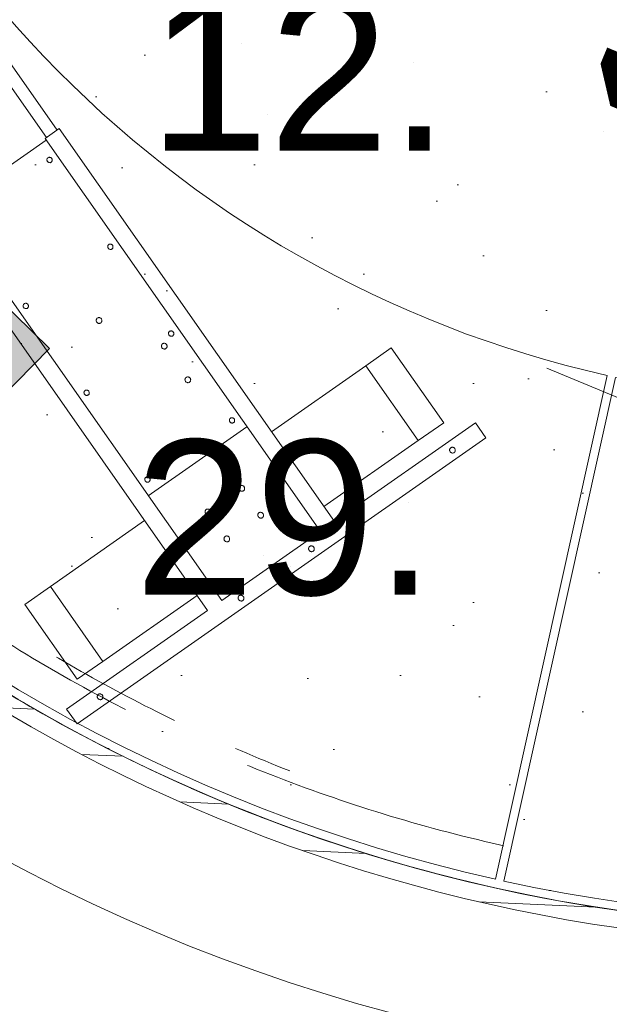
# Model space of a CAD drawing. Header units: millimetres. Extents: x -28656 to 67349, y -24410 to 39654.
# Tile 101 of 135: x 31844 to 32529, y 12703 to 13848. Entities that reach past the tile are written whole.
import ezdxf

# ---------------------------------------------------------------- set-up
doc = ezdxf.new("R2010")
doc.units = ezdxf.units.MM
doc.header["$MEASUREMENT"] = 0
doc.linetypes.add('B0701', pattern=[234.119993, 155.999994, -78.119999])
doc.linetypes.add('B0703', pattern=[468.700004, 312.5, -156.200004])
for name, color, linetype in [('New_43 Vloerafwerking', 7, 'Continuous'), ('New_43 Vloerafwerking Afdek-arcering', 7, 'Continuous'), ('New_82 Interieur', 7, 'Continuous'), ('New_83 Losse inrichting', 7, 'Continuous'), ('New_83 Losse inrichting Afdek-arcering', 7, 'Continuous'), ('New_84 Vaste inrichting', 7, 'Continuous'), ('New_84 Vaste inrichting 2D arcering', 7, 'Continuous'), ('New_84 Vaste inrichting Doorsnede-arcering', 7, 'Continuous'), ('New_Info losse inrichting', 7, 'Continuous')]:
    doc.layers.add(name, color=color, linetype=linetype)
doc.styles.add('GENERATED_STYLE_2', font='txt')
doc.dimstyles.new('GENERATED_STYLE__1', dxfattribs={"dimtxt": 179.999995, "dimasz": 142.5, "dimexe": 0.18, "dimexo": 0.0625, "dimgap": 0.09, "dimtad": 1, "dimdec": 0, "dimzin": 0, "dimdsep": 46, "dimtxsty": 'GENERATED_STYLE_2', "dimblk": 'ARROWHEAD_11', "dimblk1": 'ARROWHEAD_11', "dimblk2": 'ARROWHEAD_11', "dimcen": 0.09, "dimse1": 1, "dimse2": 1, "dimclrd": 1, "dimclre": 1, "dimclrt": 2, "dimadec": 1, "dimazin": 0, "dimtfac": 1, "dimtdec": 4, "dimtmove": 0, "dimatfit": 3, "dimfxl": 1, "dimtolj": 1, "dimtzin": 0, "dimarcsym": 0})

# ---------------------------------------------------------------- blocks, each defined once
blk = doc.blocks.new('Slab_2_1', base_point=(25896.5, 17144.8))
at = {"layer": 'New_43 Vloerafwerking Afdek-arcering', "linetype": 'Continuous', "lineweight": 0, "true_color": 0x000000}
h = blk.add_hatch(dxfattribs=at)
h.set_pattern_fill('910_Puntjes_B_0001', color=18, style=0, pattern_type=2)
h.set_pattern_definition([(45, (0, 400), (-127.2792, 127.2792), [0, -120, 0, -180]), (110, (400, 400), (169.1447, 61.5636), [0, -88, 0, -152])])
h.paths.add_polyline_path([(25896.5, 17144.8), (30574.2, 16193.1), (30808.1, 14866.9), (30896.6, 14364.7), (30932.2, 14370.9, 0.668179), (34377.5, 13607.1), (34377.7, 13607), (34612.8, 13942.9), (33897, 14444.3), (34190.5, 15885.2), (34199, 15927), (33470.3, 16377), (33580.5, 16919), (31954.1, 17249.9), (32153.6, 18230.2), (26357.5, 19410.9), (26028.5, 17793.5)])
at = {"layer": 'New_43 Vloerafwerking', "color": 1, "linetype": 'Continuous', "lineweight": 0, "flags": 128}
blk.add_lwpolyline([(25896.5, 17144.8), (30574.2, 16193.1), (30808.1, 14866.9), (30896.6, 14364.7), (30932.2, 14370.9, 0.668179), (34377.5, 13607.1), (34377.7, 13607), (34612.8, 13942.9), (33897, 14444.3), (34190.5, 15885.2), (34199, 15927), (33470.3, 16377), (33580.5, 16919), (31954.1, 17249.9), (32153.6, 18230.2), (26357.5, 19410.9), (26028.5, 17793.5)], format="xyb", close=True, dxfattribs=at)
blk = doc.blocks.new('Slab_3_1', base_point=(25896.5, 17144.8))
at = {"layer": 'New_84 Vaste inrichting', "color": 1, "linetype": 'Continuous', "lineweight": 0, "flags": 128}
blk.add_lwpolyline([(25896.5, 17144.8), (30574.2, 16193.1), (30808.1, 14866.9), (30843.7, 14873.2), (30932.2, 14370.9, 0.668179), (34377.5, 13607.1), (34377.7, 13607), (34612.8, 13942.9), (33897, 14444.3), (34190.5, 15885.2), (34199, 15927), (33470.3, 16377), (33580.5, 16919), (31952.5, 17241.9), (32153.6, 18230.2), (26357.5, 19410.9), (26028.5, 17793.5)], format="xyb", close=True, dxfattribs=at)
blk = doc.blocks.new('Wall_10_1', base_point=(30906.9, 13328.2))
at = {"layer": 'New_84 Vaste inrichting Doorsnede-arcering', "linetype": 'Continuous', "lineweight": 0, "true_color": 0x000000}
h = blk.add_hatch(dxfattribs=at)
h.set_pattern_fill('325_Houtachtig_plaatmate_E0', color=18, style=0, pattern_type=2)
h.set_pattern_definition([(180.3955, (0, 0), (-0.34513, 49.99881), [])])
h.paths.add_polyline_path([(30906.9, 13328.2, 0.516188), (34738.1, 13354.7), (34721.7, 13366.1, -0.516188), (30923.1, 13339.9)])
at = {"layer": 'New_84 Vaste inrichting', "color": 9, "linetype": 'Continuous', "lineweight": 0}
for radius in [2330, 2350]:
    blk.add_arc((32813.1, 14702.6), radius, 215.791, 325, dxfattribs=at)
blk = doc.blocks.new('Wall_15_1', base_point=(31154.3, 13755.7))
at = {"layer": 'New_84 Vaste inrichting Doorsnede-arcering', "linetype": 'Continuous', "lineweight": 0, "true_color": 0x000000}
h = blk.add_hatch(dxfattribs=at)
h.set_pattern_fill('325_Houtachtig_plaatmate_E0', color=18, style=0, pattern_type=2)
h.set_pattern_definition([(357.36006, (0, 0), (2.302964, 49.946935), [])])
h.paths.add_polyline_path([(31137, 13745.8, 0.550209), (34394, 13595.6), (34377.7, 13607, -0.550209), (31154.3, 13755.7)])
at = {"layer": 'New_84 Vaste inrichting', "color": 9, "linetype": 'Continuous', "lineweight": 0}
for radius in [1910, 1930]:
    blk.add_arc((32813.1, 14702.6), radius, 209.7201, 325, dxfattribs=at)
blk = doc.blocks.new('Wall_19_1', base_point=(30923.1, 13339.9))
at = {"layer": 'New_84 Vaste inrichting', "color": 9, "linetype": 'Continuous', "lineweight": 0}
for radius in [2310, 2330]:
    blk.add_arc((32813.1, 14702.6), radius, 215.791, 324.9964, dxfattribs=at)
blk = doc.blocks.new('onderstel Hettich elektrisch verstelbaar_2')
at = {"layer": 'New_84 Vaste inrichting', "color": 1, "linetype": 'Continuous', "lineweight": 0}
for p, q in [((1700, 650), (1678.8, 650)), ((1678.8, 650), (1678.8, 450)), ((1700, 70), (1700, 650)), ((1657.5, 620), (1551.2, 620)), ((1551.2, 620), (1551.2, 583.8)), ((1657.5, 583.8), (1657.5, 620)), ((1685.9, 610), (1686, 610.5)), ((1686, 609.5), (1685.9, 610)), ((1686, 610.5), (1686.1, 611)), ((1686.1, 609), (1686, 609.5)), ((1686.1, 611), (1686.3, 611.5)), ((1686.3, 608.5), (1686.1, 609)), ((1686.3, 611.5), (1686.6, 611.9)), ((1686.6, 608.1), (1686.3, 608.5)), ((1686.6, 611.9), (1686.9, 612.3)), ((1686.9, 607.7), (1686.6, 608.1)), ((1686.9, 612.3), (1687.3, 612.6)), ((1687.3, 607.4), (1686.9, 607.7)), ((1687.3, 612.6), (1687.8, 612.9)), ((1687.8, 607.1), (1687.3, 607.4)), ((1687.8, 612.9), (1688.3, 613.1)), ((1688.3, 606.9), (1687.8, 607.1)), ((1688.3, 613.1), (1688.8, 613.2)), ((1688.8, 606.8), (1688.3, 606.9)), ((1688.8, 613.2), (1689.4, 613.3)), ((1689.4, 613.3), (1689.9, 613.2)), ((1689.9, 613.2), (1690.4, 613.1)), ((1690.4, 606.9), (1689.9, 606.8)), ((1690.4, 613.1), (1690.9, 612.9)), ((1690.9, 607.1), (1690.4, 606.9)), ((1690.9, 612.9), (1691.4, 612.6)), ((1691.4, 607.4), (1690.9, 607.1)), ((1691.4, 612.6), (1691.8, 612.3)), ((1691.8, 607.7), (1691.4, 607.4)), ((1691.8, 612.3), (1692.2, 611.9)), ((1692.2, 608.1), (1691.8, 607.7)), ((1692.2, 611.9), (1692.5, 611.5)), ((1692.5, 608.5), (1692.2, 608.1)), ((1692.5, 611.5), (1692.7, 611)), ((1692.7, 609), (1692.5, 608.5)), ((1692.7, 611), (1692.8, 610.5)), ((1692.8, 609.5), (1692.7, 609)), ((1692.8, 610.5), (1692.8, 610)), ((1692.8, 610), (1692.8, 609.5)), ((1689.4, 606.8), (1688.8, 606.8)), ((1689.9, 606.8), (1689.4, 606.8)), ((1657.5, 583.8), (1551.2, 583.8)), ((1551.2, 583.8), (1551.2, 450)), ((1657.5, 450), (1657.5, 583.8)), ((1120.9, 447), (579.1, 447)), ((1678.8, 450), (1120.9, 450)), ((1120.9, 450), (1120.9, 430)), ((579.1, 432), (1120.9, 432)), ((1120.9, 430), (1678.8, 430)), ((1123.1, 430), (1123.1, 290)), ((1530, 290), (1530, 430)), ((1678.8, 430), (1678.8, 290)), ((1141.1, 420), (1141.2, 420.5)), ((1141.2, 419.5), (1141.1, 420)), ((1141.2, 420.5), (1141.3, 420.9)), ((1141.3, 419.1), (1141.2, 419.5)), ((1141.3, 420.9), (1141.5, 421.4)), ((1141.5, 418.6), (1141.3, 419.1)), ((1141.5, 421.4), (1141.7, 421.8)), ((1141.7, 418.2), (1141.5, 418.6)), ((1141.7, 421.8), (1142.1, 422.1)), ((1142.1, 417.9), (1141.7, 418.2)), ((1142.1, 422.1), (1142.4, 422.4)), ((1142.4, 417.6), (1142.1, 417.9)), ((1142.4, 422.4), (1142.9, 422.7)), ((1142.9, 417.3), (1142.4, 417.6)), ((1142.9, 422.7), (1143.3, 422.9)), ((1143.3, 417.1), (1142.9, 417.3)), ((1143.3, 422.9), (1143.8, 423)), ((1143.8, 417), (1143.3, 417.1)), ((1143.8, 423), (1144.3, 423)), ((1144.3, 417), (1143.8, 417)), ((1144.3, 423), (1144.8, 423)), ((1144.8, 417), (1144.3, 417)), ((1144.8, 423), (1145.3, 422.9)), ((1145.3, 417.1), (1144.8, 417)), ((1145.3, 422.9), (1145.8, 422.7)), ((1145.8, 417.3), (1145.3, 417.1)), ((1145.8, 422.7), (1146.2, 422.4)), ((1146.2, 417.6), (1145.8, 417.3)), ((1146.2, 422.4), (1146.6, 422.1)), ((1146.6, 417.9), (1146.2, 417.6)), ((1146.6, 422.1), (1146.9, 421.8)), ((1146.9, 418.2), (1146.6, 417.9)), ((1146.9, 421.8), (1147.2, 421.4)), ((1147.2, 418.6), (1146.9, 418.2)), ((1147.2, 421.4), (1147.3, 420.9)), ((1147.3, 419.1), (1147.2, 418.6)), ((1147.3, 420.9), (1147.5, 420.5)), ((1147.5, 419.5), (1147.3, 419.1)), ((1147.5, 420.5), (1147.5, 420)), ((1147.5, 420), (1147.5, 419.5)), ((1264.4, 420.5), (1264.5, 420.9)), ((1264.4, 420), (1264.4, 420.5)), ((1264.4, 419.5), (1264.4, 420)), ((1264.5, 419.1), (1264.4, 419.5)), ((1264.5, 420.9), (1264.7, 421.4)), ((1264.7, 418.6), (1264.5, 419.1)), ((1264.7, 421.4), (1265, 421.8)), ((1265, 418.2), (1264.7, 418.6)), ((1265, 421.8), (1265.3, 422.1)), ((1265.3, 417.9), (1265, 418.2)), ((1265.3, 422.1), (1265.7, 422.4)), ((1265.7, 417.6), (1265.3, 417.9)), ((1265.7, 422.4), (1266.1, 422.7)), ((1266.1, 417.3), (1265.7, 417.6)), ((1266.1, 422.7), (1266.6, 422.9)), ((1266.6, 417.1), (1266.1, 417.3)), ((1266.6, 422.9), (1267.1, 423)), ((1267.1, 417), (1266.6, 417.1)), ((1267.1, 423), (1267.6, 423)), ((1267.6, 417), (1267.1, 417)), ((1267.6, 423), (1268.1, 423)), ((1268.1, 417), (1267.6, 417)), ((1268.1, 423), (1268.5, 422.9)), ((1268.5, 417.1), (1268.1, 417)), ((1268.5, 422.9), (1269, 422.7)), ((1269, 417.3), (1268.5, 417.1)), ((1269, 422.7), (1269.4, 422.4)), ((1269.4, 417.6), (1269, 417.3)), ((1269.4, 422.4), (1269.8, 422.1)), ((1269.8, 417.9), (1269.4, 417.6)), ((1269.8, 422.1), (1270.1, 421.8)), ((1270.1, 418.2), (1269.8, 417.9)), ((1270.1, 421.8), (1270.4, 421.4)), ((1270.4, 418.6), (1270.1, 418.2)), ((1270.4, 421.4), (1270.6, 420.9)), ((1270.6, 419.1), (1270.4, 418.6)), ((1270.6, 420.9), (1270.7, 420.5)), ((1270.7, 419.5), (1270.6, 419.1)), ((1270.7, 420.5), (1270.8, 420)), ((1270.8, 420), (1270.7, 419.5)), ((1387.6, 420), (1387.7, 420.5)), ((1387.7, 419.5), (1387.6, 420)), ((1387.7, 420.5), (1387.8, 420.9)), ((1387.8, 419.1), (1387.7, 419.5)), ((1387.8, 420.9), (1388, 421.4)), ((1388, 418.6), (1387.8, 419.1)), ((1388, 421.4), (1388.2, 421.8)), ((1388.2, 418.2), (1388, 418.6)), ((1388.2, 421.8), (1388.6, 422.1)), ((1388.6, 417.9), (1388.2, 418.2)), ((1388.6, 422.1), (1388.9, 422.4)), ((1388.9, 417.6), (1388.6, 417.9)), ((1388.9, 422.4), (1389.4, 422.7)), ((1389.4, 417.3), (1388.9, 417.6)), ((1389.4, 422.7), (1389.8, 422.9)), ((1389.8, 417.1), (1389.4, 417.3)), ((1389.8, 422.9), (1390.3, 423)), ((1390.3, 417), (1389.8, 417.1)), ((1390.3, 423), (1390.8, 423)), ((1390.8, 417), (1390.3, 417)), ((1390.8, 423), (1391.3, 423)), ((1391.3, 417), (1390.8, 417)), ((1391.3, 423), (1391.8, 422.9)), ((1391.8, 417.1), (1391.3, 417)), ((1391.8, 422.9), (1392.3, 422.7)), ((1392.3, 417.3), (1391.8, 417.1)), ((1392.3, 422.7), (1392.7, 422.4)), ((1392.7, 417.6), (1392.3, 417.3)), ((1392.7, 422.4), (1393.1, 422.1)), ((1393.1, 417.9), (1392.7, 417.6)), ((1393.1, 422.1), (1393.4, 421.8)), ((1393.4, 418.2), (1393.1, 417.9)), ((1393.4, 421.8), (1393.7, 421.4)), ((1393.7, 418.6), (1393.4, 418.2)), ((1393.7, 421.4), (1393.8, 420.9)), ((1393.8, 419.1), (1393.7, 418.6)), ((1393.8, 420.9), (1394, 420.5)), ((1394, 419.5), (1393.8, 419.1)), ((1394, 420.5), (1394, 420)), ((1394, 420), (1394, 419.5)), ((1510.9, 420.5), (1511, 420.9)), ((1510.9, 420), (1510.9, 420.5)), ((1510.9, 419.5), (1510.9, 420)), ((1511, 419.1), (1510.9, 419.5)), ((1511, 420.9), (1511.2, 421.4)), ((1511.2, 418.6), (1511, 419.1)), ((1511.2, 421.4), (1511.5, 421.8)), ((1511.5, 418.2), (1511.2, 418.6)), ((1511.5, 421.8), (1511.8, 422.1)), ((1511.8, 417.9), (1511.5, 418.2)), ((1511.8, 422.1), (1512.2, 422.4)), ((1512.2, 417.6), (1511.8, 417.9)), ((1512.2, 422.4), (1512.6, 422.7)), ((1512.6, 417.3), (1512.2, 417.6)), ((1512.6, 422.7), (1513.1, 422.9)), ((1513.1, 417.1), (1512.6, 417.3)), ((1513.1, 422.9), (1513.6, 423)), ((1513.6, 417), (1513.1, 417.1)), ((1513.6, 423), (1514.1, 423)), ((1514.1, 417), (1513.6, 417)), ((1514.1, 423), (1514.6, 423)), ((1514.6, 417), (1514.1, 417)), ((1514.6, 423), (1515, 422.9)), ((1515, 417.1), (1514.6, 417)), ((1515, 422.9), (1515.5, 422.7)), ((1515.5, 417.3), (1515, 417.1)), ((1515.5, 422.7), (1515.9, 422.4)), ((1515.9, 417.6), (1515.5, 417.3)), ((1515.9, 422.4), (1516.3, 422.1)), ((1516.3, 417.9), (1515.9, 417.6)), ((1516.3, 422.1), (1516.6, 421.8)), ((1516.6, 418.2), (1516.3, 417.9)), ((1516.6, 421.8), (1516.9, 421.4)), ((1516.9, 418.6), (1516.6, 418.2)), ((1516.9, 421.4), (1517.1, 420.9)), ((1517.1, 419.1), (1516.9, 418.6)), ((1517.1, 420.9), (1517.2, 420.5)), ((1517.2, 419.5), (1517.1, 419.1)), ((1517.2, 420.5), (1517.2, 420)), ((1517.2, 420), (1517.2, 419.5)), ((1686.6, 411.9), (1686.9, 412.3)), ((1686.9, 412.3), (1687.3, 412.6)), ((1687.3, 412.6), (1687.8, 412.9)), ((1687.8, 412.9), (1688.3, 413.1)), ((1688.3, 413.1), (1688.8, 413.2)), ((1688.8, 413.2), (1689.4, 413.3)), ((1689.4, 413.3), (1689.9, 413.2)), ((1689.9, 413.2), (1690.4, 413.1)), ((1690.4, 413.1), (1690.9, 412.9)), ((1690.9, 412.9), (1691.4, 412.6)), ((1691.4, 412.6), (1691.8, 412.3)), ((1691.8, 412.3), (1692.2, 411.9)), ((1394.7, 405.5), (1394.9, 406)), ((1394.7, 405), (1394.7, 405.5)), ((1394.7, 404.5), (1394.7, 405)), ((1394.9, 404), (1394.7, 404.5)), ((1394.9, 406), (1395.1, 406.5)), ((1395.1, 403.5), (1394.9, 404)), ((1395.1, 406.5), (1395.4, 406.9)), ((1395.4, 403.1), (1395.1, 403.5)), ((1395.4, 406.9), (1395.7, 407.3)), ((1395.7, 402.7), (1395.4, 403.1)), ((1395.7, 407.3), (1396.1, 407.6)), ((1396.1, 402.4), (1395.7, 402.7)), ((1396.1, 407.6), (1396.6, 407.9)), ((1396.6, 402.1), (1396.1, 402.4)), ((1396.6, 407.9), (1397.1, 408.1)), ((1397.1, 401.9), (1396.6, 402.1)), ((1397.1, 408.1), (1397.6, 408.2)), ((1397.6, 401.8), (1397.1, 401.9)), ((1397.6, 408.2), (1398.1, 408.3)), ((1398.1, 401.8), (1397.6, 401.8)), ((1398.1, 408.3), (1398.7, 408.2)), ((1398.7, 401.8), (1398.1, 401.8)), ((1398.7, 408.2), (1399.2, 408.1)), ((1399.2, 401.9), (1398.7, 401.8)), ((1399.2, 408.1), (1399.7, 407.9)), ((1399.7, 402.1), (1399.2, 401.9)), ((1399.7, 407.9), (1400.2, 407.6)), ((1400.2, 402.4), (1399.7, 402.1)), ((1400.2, 407.6), (1400.6, 407.3)), ((1400.6, 402.7), (1400.2, 402.4)), ((1400.6, 407.3), (1400.9, 406.9)), ((1400.9, 403.1), (1400.6, 402.7)), ((1400.9, 406.9), (1401.2, 406.5)), ((1401.2, 403.5), (1400.9, 403.1)), ((1401.2, 406.5), (1401.4, 406)), ((1401.4, 404), (1401.2, 403.5)), ((1401.4, 406), (1401.6, 405.5)), ((1401.6, 404.5), (1401.4, 404)), ((1401.6, 405.5), (1401.6, 405)), ((1401.6, 405), (1401.6, 404.5)), ((1442.5, 405.5), (1442.7, 406)), ((1442.5, 405), (1442.5, 405.5)), ((1442.5, 404.5), (1442.5, 405)), ((1442.7, 404), (1442.5, 404.5)), ((1442.7, 406), (1442.9, 406.5)), ((1442.9, 403.5), (1442.7, 404)), ((1442.9, 406.5), (1443.2, 406.9)), ((1443.2, 403.1), (1442.9, 403.5)), ((1443.2, 406.9), (1443.5, 407.3)), ((1443.5, 402.7), (1443.2, 403.1)), ((1443.5, 407.3), (1443.9, 407.6)), ((1443.9, 402.4), (1443.5, 402.7)), ((1443.9, 407.6), (1444.4, 407.9)), ((1444.4, 402.1), (1443.9, 402.4)), ((1444.4, 407.9), (1444.9, 408.1)), ((1444.9, 401.9), (1444.4, 402.1)), ((1444.9, 408.1), (1445.4, 408.2)), ((1445.4, 401.8), (1444.9, 401.9)), ((1445.4, 408.2), (1446, 408.3)), ((1446, 401.8), (1445.4, 401.8)), ((1446, 408.3), (1446.5, 408.2)), ((1446.5, 401.8), (1446, 401.8)), ((1446.5, 408.2), (1447, 408.1)), ((1447, 401.9), (1446.5, 401.8)), ((1447, 408.1), (1447.5, 407.9)), ((1447.5, 402.1), (1447, 401.9)), ((1447.5, 407.9), (1448, 407.6)), ((1448, 402.4), (1447.5, 402.1)), ((1448, 407.6), (1448.4, 407.3)), ((1448.4, 402.7), (1448, 402.4)), ((1448.4, 407.3), (1448.7, 406.9)), ((1448.7, 403.1), (1448.4, 402.7)), ((1448.7, 406.9), (1449, 406.5)), ((1449, 403.5), (1448.7, 403.1)), ((1449, 406.5), (1449.2, 406)), ((1449.2, 404), (1449, 403.5)), ((1449.2, 406), (1449.4, 405.5)), ((1449.4, 404.5), (1449.2, 404)), ((1449.4, 405.5), (1449.4, 405)), ((1449.4, 405), (1449.4, 404.5)), ((1685.9, 410), (1686, 410.5)), ((1686, 409.5), (1685.9, 410)), ((1686, 410.5), (1686.1, 411)), ((1686.1, 409), (1686, 409.5)), ((1686.1, 411), (1686.3, 411.5)), ((1686.3, 408.5), (1686.1, 409)), ((1686.3, 411.5), (1686.6, 411.9)), ((1686.6, 408.1), (1686.3, 408.5)), ((1686.9, 407.7), (1686.6, 408.1)), ((1687.3, 407.4), (1686.9, 407.7)), ((1687.8, 407.1), (1687.3, 407.4)), ((1688.3, 406.9), (1687.8, 407.1)), ((1688.8, 406.8), (1688.3, 406.9)), ((1689.4, 406.8), (1688.8, 406.8)), ((1689.9, 406.8), (1689.4, 406.8)), ((1690.4, 406.9), (1689.9, 406.8)), ((1690.9, 407.1), (1690.4, 406.9)), ((1691.4, 407.4), (1690.9, 407.1)), ((1691.8, 407.7), (1691.4, 407.4)), ((1692.2, 408.1), (1691.8, 407.7)), ((1692.2, 411.9), (1692.5, 411.5)), ((1692.5, 408.5), (1692.2, 408.1)), ((1692.5, 411.5), (1692.7, 411)), ((1692.7, 409), (1692.5, 408.5)), ((1692.7, 411), (1692.8, 410.5)), ((1692.8, 409.5), (1692.7, 409)), ((1692.8, 410.5), (1692.8, 410)), ((1692.8, 410), (1692.8, 409.5)), ((1581.8, 384.5), (1582, 385)), ((1581.8, 384), (1581.8, 384.5)), ((1581.8, 383.5), (1581.8, 384)), ((1582, 383), (1581.8, 383.5)), ((1582, 385), (1582.2, 385.5)), ((1582.2, 382.5), (1582, 383)), ((1582.2, 385.5), (1582.5, 385.9)), ((1582.5, 382.1), (1582.2, 382.5)), ((1582.5, 385.9), (1582.8, 386.3)), ((1582.8, 381.7), (1582.5, 382.1)), ((1582.8, 386.3), (1583.2, 386.6)), ((1583.2, 381.4), (1582.8, 381.7)), ((1583.2, 386.6), (1583.7, 386.9)), ((1583.7, 381.1), (1583.2, 381.4)), ((1583.7, 386.9), (1584.2, 387.1)), ((1584.2, 380.9), (1583.7, 381.1)), ((1584.2, 387.1), (1584.7, 387.2)), ((1584.7, 380.8), (1584.2, 380.9)), ((1584.7, 387.2), (1585.2, 387.3)), ((1585.2, 380.8), (1584.7, 380.8)), ((1585.2, 387.3), (1585.8, 387.2)), ((1585.8, 380.8), (1585.2, 380.8)), ((1585.8, 387.2), (1586.3, 387.1)), ((1586.3, 380.9), (1585.8, 380.8)), ((1586.3, 387.1), (1586.8, 386.9)), ((1586.8, 381.1), (1586.3, 380.9)), ((1586.8, 386.9), (1587.3, 386.6)), ((1587.3, 381.4), (1586.8, 381.1)), ((1587.3, 386.6), (1587.7, 386.3)), ((1587.7, 381.7), (1587.3, 381.4)), ((1587.7, 386.3), (1588, 385.9)), ((1588, 382.1), (1587.7, 381.7)), ((1588, 385.9), (1588.3, 385.5)), ((1588.3, 382.5), (1588, 382.1)), ((1588.3, 385.5), (1588.5, 385)), ((1588.5, 383), (1588.3, 382.5)), ((1588.5, 385), (1588.7, 384.5)), ((1588.7, 383.5), (1588.5, 383)), ((1588.7, 384.5), (1588.7, 384)), ((1588.7, 384), (1588.7, 383.5)), ((1620, 384), (1620.1, 384.5)), ((1620.1, 383.5), (1620, 384)), ((1620.1, 384.5), (1620.2, 385)), ((1620.2, 383), (1620.1, 383.5)), ((1620.2, 385), (1620.4, 385.5)), ((1620.4, 382.5), (1620.2, 383)), ((1620.4, 385.5), (1620.7, 385.9)), ((1620.7, 382.1), (1620.4, 382.5)), ((1620.7, 385.9), (1621.1, 386.3)), ((1621.1, 381.7), (1620.7, 382.1)), ((1621.1, 386.3), (1621.5, 386.6)), ((1621.5, 381.4), (1621.1, 381.7)), ((1621.5, 386.6), (1621.9, 386.9)), ((1621.9, 381.1), (1621.5, 381.4)), ((1621.9, 386.9), (1622.4, 387.1)), ((1622.4, 380.9), (1621.9, 381.1)), ((1622.4, 387.1), (1623, 387.2)), ((1623, 380.8), (1622.4, 380.9)), ((1623, 387.2), (1623.5, 387.3)), ((1623.5, 380.8), (1623, 380.8)), ((1623.5, 387.3), (1624, 387.2)), ((1624, 380.8), (1623.5, 380.8)), ((1624, 387.2), (1624.6, 387.1)), ((1624.6, 380.9), (1624, 380.8)), ((1624.6, 387.1), (1625.1, 386.9)), ((1625.1, 381.1), (1624.6, 380.9)), ((1625.1, 386.9), (1625.5, 386.6)), ((1625.5, 381.4), (1625.1, 381.1)), ((1625.5, 386.6), (1625.9, 386.3)), ((1625.9, 381.7), (1625.5, 381.4)), ((1625.9, 386.3), (1626.3, 385.9)), ((1626.3, 382.1), (1625.9, 381.7)), ((1626.3, 385.9), (1626.6, 385.5)), ((1626.6, 382.5), (1626.3, 382.1)), ((1626.6, 385.5), (1626.8, 385)), ((1626.8, 383), (1626.6, 382.5)), ((1626.8, 385), (1626.9, 384.5)), ((1626.9, 383.5), (1626.8, 383)), ((1626.9, 384.5), (1627, 384)), ((1627, 384), (1626.9, 383.5)), ((1326.8, 360.5), (1327, 361)), ((1326.8, 360), (1326.8, 360.5)), ((1326.8, 359.5), (1326.8, 360)), ((1327, 359), (1326.8, 359.5)), ((1327, 361), (1327.2, 361.5)), ((1327.2, 358.5), (1327, 359)), ((1327.2, 361.5), (1327.5, 361.9)), ((1327.5, 358.1), (1327.2, 358.5)), ((1327.5, 361.9), (1327.8, 362.3)), ((1327.8, 357.7), (1327.5, 358.1)), ((1327.8, 362.3), (1328.2, 362.6)), ((1328.2, 357.4), (1327.8, 357.7)), ((1328.2, 362.6), (1328.7, 362.9)), ((1328.7, 357.1), (1328.2, 357.4)), ((1328.7, 362.9), (1329.2, 363.1)), ((1329.2, 356.9), (1328.7, 357.1)), ((1329.2, 363.1), (1329.7, 363.2)), ((1329.7, 356.8), (1329.2, 356.9)), ((1329.7, 363.2), (1330.2, 363.3)), ((1330.2, 356.8), (1329.7, 356.8)), ((1330.2, 363.3), (1330.8, 363.2)), ((1330.8, 356.8), (1330.2, 356.8)), ((1330.8, 363.2), (1331.3, 363.1)), ((1331.3, 356.9), (1330.8, 356.8)), ((1331.3, 363.1), (1331.8, 362.9)), ((1331.8, 357.1), (1331.3, 356.9)), ((1331.8, 362.9), (1332.3, 362.6)), ((1332.3, 357.4), (1331.8, 357.1)), ((1332.3, 362.6), (1332.7, 362.3)), ((1332.7, 357.7), (1332.3, 357.4)), ((1332.7, 362.3), (1333, 361.9)), ((1333, 358.1), (1332.7, 357.7)), ((1333, 361.9), (1333.3, 361.5)), ((1333.3, 358.5), (1333, 358.1)), ((1333.3, 361.5), (1333.5, 361)), ((1333.5, 359), (1333.3, 358.5)), ((1333.5, 361), (1333.7, 360.5)), ((1333.7, 359.5), (1333.5, 359)), ((1333.7, 360.5), (1333.7, 360)), ((1333.7, 360), (1333.7, 359.5)), ((1581.8, 336.5), (1582, 337)), ((1581.8, 336), (1581.8, 336.5)), ((1581.8, 335.5), (1581.8, 336)), ((1582, 335), (1581.8, 335.5)), ((1582, 337), (1582.2, 337.5)), ((1582.2, 334.5), (1582, 335)), ((1582.2, 337.5), (1582.5, 337.9)), ((1582.5, 334.1), (1582.2, 334.5)), ((1582.5, 337.9), (1582.8, 338.3)), ((1582.8, 333.7), (1582.5, 334.1)), ((1582.8, 338.3), (1583.2, 338.6)), ((1583.2, 333.4), (1582.8, 333.7)), ((1583.2, 338.6), (1583.7, 338.9)), ((1583.7, 333.1), (1583.2, 333.4)), ((1583.7, 338.9), (1584.2, 339.1)), ((1584.2, 332.9), (1583.7, 333.1)), ((1584.2, 339.1), (1584.7, 339.2)), ((1584.7, 332.8), (1584.2, 332.9)), ((1584.7, 339.2), (1585.2, 339.3)), ((1585.2, 332.8), (1584.7, 332.8)), ((1585.2, 339.3), (1585.8, 339.2)), ((1585.8, 332.8), (1585.2, 332.8)), ((1585.8, 339.2), (1586.3, 339.1)), ((1586.3, 332.9), (1585.8, 332.8)), ((1586.3, 339.1), (1586.8, 338.9)), ((1586.8, 333.1), (1586.3, 332.9)), ((1586.8, 338.9), (1587.3, 338.6)), ((1587.3, 333.4), (1586.8, 333.1)), ((1587.3, 338.6), (1587.7, 338.3)), ((1587.7, 333.7), (1587.3, 333.4)), ((1587.7, 338.3), (1588, 337.9)), ((1588, 334.1), (1587.7, 333.7)), ((1588, 337.9), (1588.3, 337.5)), ((1588.3, 334.5), (1588, 334.1)), ((1588.3, 337.5), (1588.5, 337)), ((1588.5, 335), (1588.3, 334.5)), ((1588.5, 337), (1588.7, 336.5)), ((1588.7, 335.5), (1588.5, 335)), ((1588.7, 336.5), (1588.7, 336)), ((1588.7, 336), (1588.7, 335.5)), ((1620, 336), (1620.1, 336.5)), ((1620.1, 335.5), (1620, 336)), ((1620.1, 336.5), (1620.2, 337)), ((1620.2, 335), (1620.1, 335.5)), ((1620.2, 337), (1620.4, 337.5)), ((1620.4, 334.5), (1620.2, 335)), ((1620.4, 337.5), (1620.7, 337.9)), ((1620.7, 334.1), (1620.4, 334.5)), ((1620.7, 337.9), (1621.1, 338.3)), ((1621.1, 333.7), (1620.7, 334.1)), ((1621.1, 338.3), (1621.5, 338.6)), ((1621.5, 333.4), (1621.1, 333.7)), ((1621.5, 338.6), (1621.9, 338.9)), ((1621.9, 333.1), (1621.5, 333.4)), ((1621.9, 338.9), (1622.4, 339.1)), ((1622.4, 332.9), (1621.9, 333.1)), ((1622.4, 339.1), (1623, 339.2)), ((1623, 332.8), (1622.4, 332.9)), ((1623, 339.2), (1623.5, 339.3)), ((1623.5, 332.8), (1623, 332.8)), ((1623.5, 339.3), (1624, 339.2)), ((1624, 332.8), (1623.5, 332.8)), ((1624, 339.2), (1624.6, 339.1)), ((1624.6, 332.9), (1624, 332.8)), ((1624.6, 339.1), (1625.1, 338.9)), ((1625.1, 333.1), (1624.6, 332.9)), ((1625.1, 338.9), (1625.5, 338.6)), ((1625.5, 333.4), (1625.1, 333.1)), ((1625.5, 338.6), (1625.9, 338.3)), ((1625.9, 333.7), (1625.5, 333.4)), ((1625.9, 338.3), (1626.3, 337.9)), ((1626.3, 334.1), (1625.9, 333.7)), ((1626.3, 337.9), (1626.6, 337.5)), ((1626.6, 334.5), (1626.3, 334.1)), ((1626.6, 337.5), (1626.8, 337)), ((1626.8, 335), (1626.6, 334.5)), ((1626.8, 337), (1626.9, 336.5)), ((1626.9, 335.5), (1626.8, 335)), ((1626.9, 336.5), (1627, 336)), ((1627, 336), (1626.9, 335.5)), ((1685.9, 310), (1686, 310.5)), ((1686, 309.5), (1685.9, 310)), ((1686, 310.5), (1686.1, 311)), ((1686.1, 309), (1686, 309.5)), ((1686.1, 311), (1686.3, 311.5)), ((1686.3, 311.5), (1686.6, 311.9)), ((1686.6, 311.9), (1686.9, 312.3)), ((1686.9, 312.3), (1687.3, 312.6)), ((1687.3, 312.6), (1687.8, 312.9)), ((1687.8, 312.9), (1688.3, 313.1)), ((1688.3, 313.1), (1688.8, 313.2)), ((1688.8, 313.2), (1689.4, 313.3)), ((1689.4, 313.3), (1689.9, 313.2)), ((1689.9, 313.2), (1690.4, 313.1)), ((1690.4, 313.1), (1690.9, 312.9)), ((1690.9, 312.9), (1691.4, 312.6)), ((1691.4, 312.6), (1691.8, 312.3)), ((1691.8, 312.3), (1692.2, 311.9)), ((1692.2, 311.9), (1692.5, 311.5)), ((1692.5, 311.5), (1692.7, 311)), ((1692.7, 311), (1692.8, 310.5)), ((1692.8, 309.5), (1692.7, 309)), ((1692.8, 310.5), (1692.8, 310)), ((1692.8, 310), (1692.8, 309.5)), ((1264.4, 300.5), (1264.5, 300.9)), ((1264.4, 300), (1264.4, 300.5)), ((1264.4, 299.5), (1264.4, 300)), ((1264.5, 299.1), (1264.4, 299.5)), ((1264.5, 300.9), (1264.7, 301.4)), ((1264.7, 298.6), (1264.5, 299.1)), ((1264.7, 301.4), (1265, 301.8)), ((1265, 298.2), (1264.7, 298.6)), ((1265, 301.8), (1265.3, 302.1)), ((1265.3, 297.9), (1265, 298.2)), ((1265.3, 302.1), (1265.7, 302.4)), ((1265.7, 297.6), (1265.3, 297.9)), ((1265.7, 302.4), (1266.1, 302.7)), ((1266.1, 302.7), (1266.6, 302.9)), ((1266.6, 302.9), (1267.1, 303)), ((1267.1, 303), (1267.6, 303)), ((1267.6, 303), (1268.1, 303)), ((1268.1, 303), (1268.5, 302.9)), ((1268.5, 302.9), (1269, 302.7)), ((1269, 302.7), (1269.4, 302.4)), ((1269.4, 302.4), (1269.8, 302.1)), ((1269.8, 297.9), (1269.4, 297.6)), ((1269.8, 302.1), (1270.1, 301.8)), ((1270.1, 298.2), (1269.8, 297.9)), ((1270.1, 301.8), (1270.4, 301.4)), ((1270.4, 298.6), (1270.1, 298.2)), ((1270.4, 301.4), (1270.6, 300.9)), ((1270.6, 299.1), (1270.4, 298.6)), ((1270.6, 300.9), (1270.7, 300.5)), ((1270.7, 299.5), (1270.6, 299.1)), ((1270.7, 300.5), (1270.8, 300)), ((1270.8, 300), (1270.7, 299.5)), ((1387.6, 300), (1387.7, 300.5)), ((1387.7, 299.5), (1387.6, 300)), ((1387.7, 300.5), (1387.8, 300.9)), ((1387.8, 299.1), (1387.7, 299.5)), ((1387.8, 300.9), (1388, 301.4)), ((1388, 298.6), (1387.8, 299.1)), ((1388, 301.4), (1388.2, 301.8)), ((1388.2, 298.2), (1388, 298.6)), ((1388.2, 301.8), (1388.6, 302.1)), ((1388.6, 297.9), (1388.2, 298.2)), ((1388.6, 302.1), (1388.9, 302.4)), ((1388.9, 297.6), (1388.6, 297.9)), ((1388.9, 302.4), (1389.4, 302.7)), ((1389.4, 302.7), (1389.8, 302.9)), ((1389.8, 302.9), (1390.3, 303)), ((1390.3, 303), (1390.8, 303)), ((1390.8, 303), (1391.3, 303)), ((1391.3, 303), (1391.8, 302.9)), ((1391.8, 302.9), (1392.3, 302.7)), ((1392.3, 302.7), (1392.7, 302.4)), ((1392.7, 302.4), (1393.1, 302.1)), ((1393.1, 297.9), (1392.7, 297.6)), ((1393.1, 302.1), (1393.4, 301.8)), ((1393.4, 298.2), (1393.1, 297.9)), ((1393.4, 301.8), (1393.7, 301.4)), ((1393.7, 298.6), (1393.4, 298.2)), ((1393.7, 301.4), (1393.8, 300.9)), ((1393.8, 299.1), (1393.7, 298.6)), ((1393.8, 300.9), (1394, 300.5)), ((1394, 299.5), (1393.8, 299.1)), ((1394, 300.5), (1394, 300)), ((1394, 300), (1394, 299.5)), ((1510.9, 300.5), (1511, 300.9)), ((1510.9, 300), (1510.9, 300.5)), ((1510.9, 299.5), (1510.9, 300)), ((1511, 299.1), (1510.9, 299.5)), ((1511, 300.9), (1511.2, 301.4)), ((1511.2, 298.6), (1511, 299.1)), ((1511.2, 301.4), (1511.5, 301.8)), ((1511.5, 298.2), (1511.2, 298.6)), ((1511.5, 301.8), (1511.8, 302.1)), ((1511.8, 297.9), (1511.5, 298.2)), ((1511.8, 302.1), (1512.2, 302.4)), ((1512.2, 297.6), (1511.8, 297.9)), ((1512.2, 302.4), (1512.6, 302.7)), ((1512.6, 302.7), (1513.1, 302.9)), ((1513.1, 302.9), (1513.6, 303)), ((1513.6, 303), (1514.1, 303)), ((1514.1, 303), (1514.6, 303)), ((1514.6, 303), (1515, 302.9)), ((1515, 302.9), (1515.5, 302.7)), ((1515.5, 302.7), (1515.9, 302.4)), ((1515.9, 302.4), (1516.3, 302.1)), ((1516.3, 297.9), (1515.9, 297.6)), ((1516.3, 302.1), (1516.6, 301.8)), ((1516.6, 298.2), (1516.3, 297.9)), ((1516.6, 301.8), (1516.9, 301.4)), ((1516.9, 298.6), (1516.6, 298.2)), ((1516.9, 301.4), (1517.1, 300.9)), ((1517.1, 299.1), (1516.9, 298.6)), ((1517.1, 300.9), (1517.2, 300.5)), ((1517.2, 299.5), (1517.1, 299.1)), ((1517.2, 300.5), (1517.2, 300)), ((1517.2, 300), (1517.2, 299.5)), ((1686.3, 308.5), (1686.1, 309)), ((1686.6, 308.1), (1686.3, 308.5)), ((1686.9, 307.7), (1686.6, 308.1)), ((1687.3, 307.4), (1686.9, 307.7)), ((1687.8, 307.1), (1687.3, 307.4)), ((1688.3, 306.9), (1687.8, 307.1)), ((1688.8, 306.8), (1688.3, 306.9)), ((1689.4, 306.8), (1688.8, 306.8)), ((1689.9, 306.8), (1689.4, 306.8)), ((1690.4, 306.9), (1689.9, 306.8)), ((1690.9, 307.1), (1690.4, 306.9)), ((1691.4, 307.4), (1690.9, 307.1)), ((1691.8, 307.7), (1691.4, 307.4)), ((1692.2, 308.1), (1691.8, 307.7)), ((1692.5, 308.5), (1692.2, 308.1)), ((1692.7, 309), (1692.5, 308.5)), ((1678.8, 290), (1120.9, 290)), ((1266.1, 297.3), (1265.7, 297.6)), ((1266.6, 297.1), (1266.1, 297.3)), ((1267.1, 297), (1266.6, 297.1)), ((1267.6, 297), (1267.1, 297)), ((1268.1, 297), (1267.6, 297)), ((1268.5, 297.1), (1268.1, 297)), ((1269, 297.3), (1268.5, 297.1)), ((1269.4, 297.6), (1269, 297.3)), ((1389.4, 297.3), (1388.9, 297.6)), ((1389.8, 297.1), (1389.4, 297.3)), ((1390.3, 297), (1389.8, 297.1)), ((1390.8, 297), (1390.3, 297)), ((1391.3, 297), (1390.8, 297)), ((1391.8, 297.1), (1391.3, 297)), ((1392.3, 297.3), (1391.8, 297.1)), ((1392.7, 297.6), (1392.3, 297.3)), ((1512.6, 297.3), (1512.2, 297.6)), ((1513.1, 297.1), (1512.6, 297.3)), ((1513.6, 297), (1513.1, 297.1)), ((1514.1, 297), (1513.6, 297)), ((1514.6, 297), (1514.1, 297)), ((1515, 297.1), (1514.6, 297)), ((1515.5, 297.3), (1515, 297.1)), ((1515.9, 297.6), (1515.5, 297.3)), ((1120.9, 270), (1678.8, 270)), ((1551.2, 270), (1551.2, 136.2)), ((1657.5, 136.2), (1657.5, 270)), ((1678.8, 270), (1678.8, 70)), ((1551.2, 136.2), (1657.5, 136.2)), ((1551.2, 136.2), (1551.2, 100)), ((1657.5, 100), (1657.5, 136.2)), ((1685.9, 110), (1686, 110.5)), ((1686, 109.5), (1685.9, 110)), ((1686, 110.5), (1686.1, 111)), ((1686.1, 109), (1686, 109.5)), ((1686.1, 111), (1686.3, 111.5)), ((1686.3, 108.5), (1686.1, 109)), ((1686.3, 111.5), (1686.6, 111.9)), ((1686.6, 108.1), (1686.3, 108.5)), ((1686.6, 111.9), (1686.9, 112.3)), ((1686.9, 107.7), (1686.6, 108.1)), ((1686.9, 112.3), (1687.3, 112.6)), ((1687.3, 107.4), (1686.9, 107.7)), ((1687.3, 112.6), (1687.8, 112.9)), ((1687.8, 107.1), (1687.3, 107.4)), ((1687.8, 112.9), (1688.3, 113.1)), ((1688.3, 106.9), (1687.8, 107.1)), ((1688.3, 113.1), (1688.8, 113.2)), ((1688.8, 106.8), (1688.3, 106.9)), ((1688.8, 113.2), (1689.4, 113.3)), ((1689.4, 106.8), (1688.8, 106.8)), ((1689.4, 113.3), (1689.9, 113.2)), ((1689.9, 106.8), (1689.4, 106.8)), ((1689.9, 113.2), (1690.4, 113.1)), ((1690.4, 106.9), (1689.9, 106.8)), ((1690.4, 113.1), (1690.9, 112.9)), ((1690.9, 107.1), (1690.4, 106.9)), ((1690.9, 112.9), (1691.4, 112.6)), ((1691.4, 107.4), (1690.9, 107.1)), ((1691.4, 112.6), (1691.8, 112.3)), ((1691.8, 107.7), (1691.4, 107.4)), ((1691.8, 112.3), (1692.2, 111.9)), ((1692.2, 108.1), (1691.8, 107.7)), ((1692.2, 111.9), (1692.5, 111.5)), ((1692.5, 108.5), (1692.2, 108.1)), ((1692.5, 111.5), (1692.7, 111)), ((1692.7, 109), (1692.5, 108.5)), ((1692.7, 111), (1692.8, 110.5)), ((1692.8, 109.5), (1692.7, 109)), ((1692.8, 110.5), (1692.8, 110)), ((1692.8, 110), (1692.8, 109.5)), ((1551.2, 100), (1657.5, 100)), ((1678.8, 70), (1700, 70))]:
    blk.add_line(p, q, dxfattribs=at)
blk = doc.blocks.new('Morph_11_1')
at = {"layer": 'New_83 Losse inrichting Afdek-arcering', "linetype": 'Continuous', "lineweight": 0, "true_color": 0x000000}
for points in [[(31668.5, 13251.6), (31593.2, 13745.9), (31383.1, 13531.8)], [(31668.5, 13251.6), (31878.7, 13465.7), (31593.2, 13745.9)]]:
    blk.add_hatch(color=18, dxfattribs=at).paths.add_polyline_path(points)
at = {"layer": 'New_83 Losse inrichting', "color": 9, "linetype": 'Continuous', "lineweight": 0, "flags": 128}
for points in [[(31383.1, 13531.8), (31593.2, 13745.9)], [(31593.2, 13745.9), (31878.7, 13465.7)], [(31593.2, 13745.9), (31668.5, 13251.6)], [(31668.5, 13251.6), (31383.1, 13531.8)], [(31878.7, 13465.7), (31668.5, 13251.6)]]:
    blk.add_lwpolyline(points, dxfattribs=at)
blk = doc.blocks.new('Slab_15_1', base_point=(32536.6, 13432.3))
at = {"layer": 'New_84 Vaste inrichting', "color": 1, "linetype": 'Continuous', "lineweight": 0, "flags": 128}
blk.add_lwpolyline([(32536.6, 13432.3, 0.302297), (33878, 13956.9), (34107.4, 14284.6), (34598.9, 13940.4), (34369.5, 13612.8, -0.302628), (32406.7, 12846.5)], format="xyb", close=True, dxfattribs=at)
blk = doc.blocks.new('Slab_16_1', base_point=(32526.8, 13434.5))
at = {"layer": 'New_84 Vaste inrichting', "color": 1, "linetype": 'Continuous', "lineweight": 0, "flags": 128}
blk.add_lwpolyline([(32526.8, 13434.5, -0.302297), (31532.8, 14476.8), (31463.4, 14870.8), (30872.5, 14766.6), (30941.9, 14372.6, 0.302628), (32397, 12848.7)], format="xyb", close=True, dxfattribs=at)
blk = doc.blocks.new('Slab_18_1', base_point=(30906.9, 13328.2))
at = {"layer": 'New_84 Vaste inrichting', "color": 1, "linetype": 'Continuous', "lineweight": 0, "flags": 128}
blk.add_lwpolyline([(30906.9, 13328.2, -0.295222), (30904.1, 13382.5), (31119.6, 13755.8, -0.57898), (31154.3, 13755.7, 0.550209), (34377.7, 13607), (34633.5, 13972.4), (34952.9, 13748.7, -0.414199), (34965.2, 13679.1), (34738.1, 13354.7, -0.516188)], format="xyb", close=True, dxfattribs=at)
blk = doc.blocks.new('Slab_19_1', base_point=(30855.5, 13349))
at = {"layer": 'New_84 Vaste inrichting', "color": 1, "linetype": 'Continuous', "lineweight": 0, "flags": 128}
blk.add_lwpolyline([(30855.5, 13349, -0.295286), (30854.5, 13381.6), (31017.9, 13652, 0.332272), (33311.2, 12683.1), (33375.8, 12421.2, -0.417958), (33353.5, 12384.8, -0.307946)], format="xyb", close=True, dxfattribs=at)
blk = doc.blocks.new('Beam_4_1', base_point=(30932.1, 14370.9))
at = {"layer": 'New_84 Vaste inrichting', "color": 9, "linetype": 'B0703', "lineweight": 0}
for radius in [1860, 1910]:
    blk.add_arc((32813.1, 14702.6), radius, 190, 325, dxfattribs=at)
blk = doc.blocks.new('*D301')
at = {"layer": 'New_84 Vaste inrichting 2D arcering', "linetype": 'Continuous', "lineweight": 0}
for points in [[(32970.6, 14405.2), (32973.4, 14390.8), (32981.6, 14378.7), (32993.7, 14370.5), (33008.1, 14367.7), (33022.4, 14370.5), (33034.6, 14378.7), (33042.7, 14390.8), (33045.6, 14405.2), (33042.7, 14419.5), (33034.6, 14431.7), (33022.4, 14439.8), (33008.1, 14442.7), (32993.7, 14439.8), (32981.6, 14431.7), (32973.4, 14419.5)], [(32549.1, 13389.1), (32552, 13374.8), (32560.1, 13362.6), (32572.3, 13354.5), (32586.6, 13351.6), (32601, 13354.5), (32613.1, 13362.6), (32621.3, 13374.8), (32624.1, 13389.1), (32621.3, 13403.5), (32613.1, 13415.6), (32601, 13423.8), (32586.6, 13426.6), (32572.3, 13423.8), (32560.1, 13415.6), (32552, 13403.5)]]:
    blk.add_hatch(color=1, dxfattribs=at).paths.add_polyline_path(points)
at = {"layer": 'New_84 Vaste inrichting', "color": 1, "linetype": 'Continuous', "lineweight": 0}
for p, q in [((33022.4, 14439.8), (33036.8, 14474.4)), ((32973.4, 14419.5), (32878.2, 14459)), ((33138, 14351.3), (33042.7, 14390.8)), ((32601, 13423.7), (32993.7, 14370.5)), ((32552, 13403.5), (32456.7, 13443)), ((32716.5, 13335.2), (32621.3, 13374.7)), ((32557.9, 13319.8), (32572.3, 13354.5))]:
    blk.add_line(p, q, dxfattribs=at)
for centre in [(33008.1, 14405.2), (32586.6, 13389.1)]:
    blk.add_circle(centre, 37.5, dxfattribs=at)
at = {"layer": 'New_84 Vaste inrichting', "color": 2, "lineweight": 0, "insert": (32662.9, 13667), "char_height": 180, "attachment_point": 7, "rotation": 67.472, "style": 'GENERATED_STYLE_2'}
blk.add_mtext('\\A1;{\\pql;\\fArial|b0|i0|c0|p38;1100}', dxfattribs=at)
blk = doc.blocks.new('ARROWHEAD_11')
at = {"color": 0, "linetype": 'Continuous', "lineweight": 0}
blk.add_line((0, 0), (-1, 0), dxfattribs=at)
at = {"color": 0, "linetype": 'Continuous', "lineweight": 0, "const_width": 0.25, "flags": 128}
blk.add_lwpolyline([(-0.125, 0, 1), (0.125, 0, 1)], format="xyb", close=True, dxfattribs=at)

msp = doc.modelspace()

# ---------------------------------------------------------------- linework, layer by layer
at = {"layer": 'New_82 Interieur', "color": 4, "linetype": 'B0701', "lineweight": 0}
msp.add_arc((32853.3, 14742.8), 1900, 190, 248.5363, dxfattribs=at)

# ---------------------------------------------------------------- block references
at = {"layer": 'New_43 Vloerafwerking', "color": 1, "linetype": 'Continuous', "lineweight": 0}
msp.add_blockref('Slab_2_1', (25896.5, 17144.8), dxfattribs=at)
at = {"layer": 'New_83 Losse inrichting', "linetype": 'Continuous', "lineweight": 0}
msp.add_blockref('Morph_11_1', (0, 0), dxfattribs=at)
at = {"layer": 'New_84 Vaste inrichting', "color": 1, "linetype": 'Continuous', "lineweight": 0}
for name, p in [('Slab_3_1', (25896.5, 17144.8)), ('Slab_16_1', (32526.8, 13434.5)), ('Slab_15_1', (32536.6, 13432.3)), ('Slab_18_1', (30906.9, 13328.2)), ('Slab_19_1', (30855.5, 13349))]:
    msp.add_blockref(name, p, dxfattribs=at)
at = {"layer": 'New_84 Vaste inrichting', "color": 1, "linetype": 'Continuous', "lineweight": 0, "zscale": 1000, "rotation": 305}
msp.add_blockref('onderstel Hettich elektrisch verstelbaar_2', (30878.4, 14381.6), dxfattribs=at)
at = {"layer": 'New_84 Vaste inrichting', "color": 9, "lineweight": 0}
for name, p in [('Beam_4_1', (30932.1, 14370.9)), ('Wall_15_1', (31154.3, 13755.7)), ('Wall_19_1', (30923.1, 13339.9)), ('Wall_10_1', (30906.9, 13328.2))]:
    msp.add_blockref(name, p, dxfattribs=at)

# ---------------------------------------------------------------- texts
at = {"layer": 'New_Info losse inrichting', "color": 2, "linetype": 'Continuous', "lineweight": 0, "char_height": 180, "attachment_point": 7, "style": 'GENERATED_STYLE_2'}
for s, insert in [('\\A1;{\\pql;\\fArial|b0|i0|c0|p38;12.}', (31993.9, 13696.1)), ('\\A1;{\\pql;\\fArial|b0|i0|c0|p38;29.}', (31977.5, 13177))]:
    msp.add_mtext(s, dxfattribs=dict(at, insert=insert))

# ---------------------------------------------------------------- dimensions: what is measured, and where the dimension line sits
at = {"layer": 'New_84 Vaste inrichting', "color": 1, "linetype": 'Continuous', "lineweight": 0}
dim = msp.add_linear_dim(base=(33008.1, 14405.2), p1=(32315.1, 13501.7), p2=(32736.5, 14517.8), angle=67.472, dimstyle='GENERATED_STYLE__1', dxfattribs=at)
dim.commit()
dim.dimension.update_dxf_attribs({"geometry": '*D301', "text_midpoint": (32684.9, 13954.9), "dimtype": 160, "text_rotation": 67.472})

doc.saveas('drawing.dxf')
